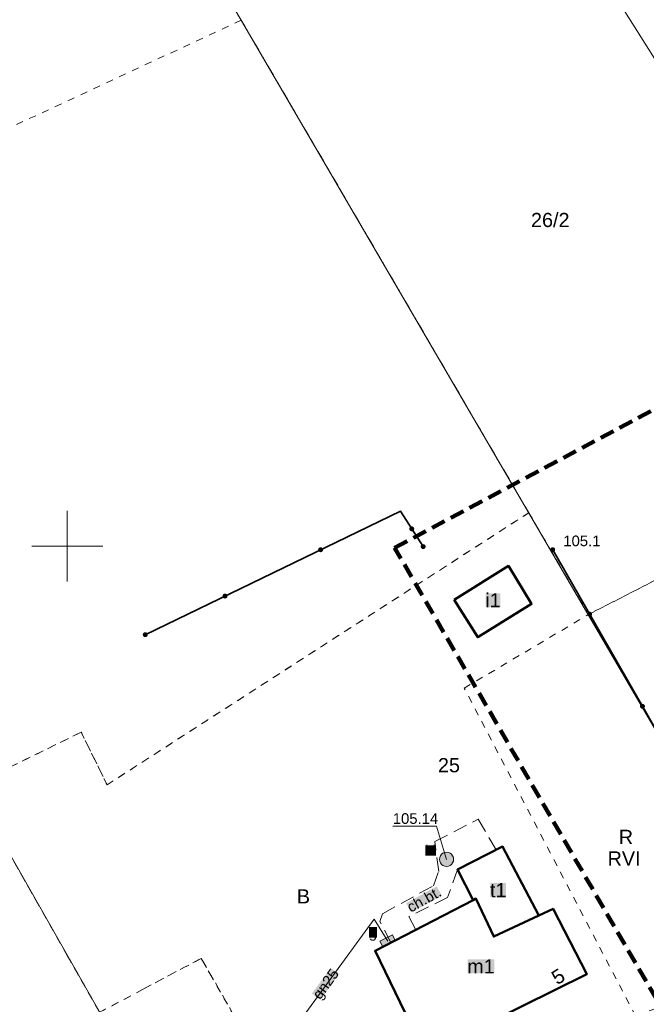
# Model space of a CAD drawing. Extents: x 6414462 to 7495468, y 5756825 to 5824657.
# Tile 21 of 54: x 6498197 to 6498241, y 5809718 to 5809787. Entities that reach past the tile are written whole.
import ezdxf
from ezdxf.enums import TextEntityAlignment as Align

# ---------------------------------------------------------------- set-up
doc = ezdxf.new("R2010")
doc.units = 0
for name, pattern in [('2324-2024 mdcp$0$PRZER1-1', [1, 0.5, -0.5]), ('2324-2024 mdcp$0$PRZER2-1', [1.5, 1, -0.5]), ('Lipnica teren 1$0$HIDDEN2', [0.1875, 0.125, -0.0625])]:
    doc.linetypes.add(name, pattern=pattern)
for name, color, linetype, lineweight in [('2324-2024 mdcp$0$GEPADR_O', 7, 'Continuous', 18), ('2324-2024 mdcp$0$GESBZO', 7, 'Continuous', 50), ('2324-2024 mdcp$0$GESBZO_O', 7, 'Continuous', 50), ('2324-2024 mdcp$0$GESDZI', 7, 'Continuous', 18), ('2324-2024 mdcp$0$GESDZI_O', 7, 'Continuous', 18), ('2324-2024 mdcp$0$GSLKOG', 7, 'Continuous', 35), ('2324-2024 mdcp$0$GSPWPN', 7, 'Continuous', 13), ('2324-2024 mdcp$0$GSPWPN_O', 7, 'Continuous', 13), ('2324-2024 mdcp$0$GSSKOD', 7, 'Continuous', 18), ('2324-2024 mdcp$0$GSSKOD_O', 7, 'Continuous', 18), ('2324-2024 mdcp$0$GUPPRZ_O', 7, 'Continuous', 18), ('2324-2024 mdcp$0$Ramka sekcyjna', 7, 'Continuous', 18), ('2324-2024 mdcp$0$zasięg aktualizacji', 230, '2324-2024 mdcp$0$PRZER2-1', 100)]:
    doc.layers.add(name, color=color, linetype=linetype, lineweight=lineweight)
for name, color, linetype, lineweight, true_color in [('2324-2024 mdcp$0$GESKKL_O', 7, 'Continuous', 18, 0x24bc24), ('2324-2024 mdcp$0$GESUZY', 7, 'Continuous', 18, 0x008000), ('2324-2024 mdcp$0$GESUZY_O', 7, 'Continuous', 18, 0x008000), ('2324-2024 mdcp$0$GULGPR', 7, 'Continuous', 18, 0xbfbf00), ('2324-2024 mdcp$0$GULGPR_O', 7, 'Continuous', 18, 0xbfbf00), ('2324-2024 mdcp$0$GUPGSG', 7, 'Continuous', 18, 0xbfbf00), ('2324-2024 mdcp$0$GUPGSG_O', 7, 'Continuous', 18, 0xbfbf00), ('2324-2024 mdcp$0$GUPKOL', 7, 'Continuous', 18, 0x803300), ('2324-2024 mdcp$0$GUPKOL_O', 7, 'Continuous', 18, 0x803300)]:
    doc.layers.add(name, color=color, linetype=linetype, lineweight=lineweight, true_color=true_color)
doc.layers.add('Lipnica teren 1$0$demontaże', color=1, linetype='Continuous', true_color=0xff0000)
doc.styles.add('2324-2024 mdcp$0$Arial', font='arial.ttf')

# ---------------------------------------------------------------- blocks, each defined once
blk = doc.blocks.new('2324-2024 mdcp$0$GSPWPN1')
blk.add_hatch(color=0).paths.add_polyline_path([(-0.045, 0), (-0.043467, -0.011647), (-0.038971, -0.0225), (-0.03182, -0.03182), (-0.0225, -0.038971), (-0.011647, -0.043467), (0, -0.045), (0.011647, -0.043467), (0.0225, -0.038971), (0.03182, -0.03182), (0.038971, -0.0225), (0.043467, -0.011647), (0.045, 0), (0.043467, 0.011647), (0.038971, 0.0225), (0.03182, 0.03182), (0.0225, 0.038971), (0.011647, 0.043467), (0, 0.045), (-0.011647, 0.043467), (-0.0225, 0.038971), (-0.03182, 0.03182), (-0.038971, 0.0225), (-0.043467, 0.011647)])
blk = doc.blocks.new('2324-2024 mdcp$0$GUPKOL1')
at = {"true_color": 0xffffff}
blk.add_hatch(color=7, dxfattribs=at).paths.add_polyline_path([(-0.5, 0), (-0.482963, -0.12941), (-0.433013, -0.25), (-0.353553, -0.353553), (-0.25, -0.433013), (-0.12941, -0.482963), (0, -0.5), (0.12941, -0.482963), (0.25, -0.433013), (0.353553, -0.353553), (0.433013, -0.25), (0.482963, -0.12941), (0.5, 0), (0.482963, 0.12941), (0.433013, 0.25), (0.353553, 0.353553), (0.25, 0.433013), (0.12941, 0.482963), (0, 0.5), (-0.12941, 0.482963), (-0.25, 0.433013), (-0.353553, 0.353553), (-0.433013, 0.25), (-0.482963, 0.12941)])
at = {"color": 0}
blk.add_lwpolyline([(0, 0.5), (0.12941, 0.482963), (0.25, 0.433013), (0.353553, 0.353553), (0.433013, 0.25), (0.482963, 0.12941), (0.5, 0), (0.482963, -0.12941), (0.433013, -0.25), (0.353553, -0.353553), (0.25, -0.433013), (0.12941, -0.482963), (0, -0.5), (-0.12941, -0.482963), (-0.25, -0.433013), (-0.353553, -0.353553), (-0.433013, -0.25), (-0.482963, -0.12941), (-0.5, 0), (-0.482963, 0.12941), (-0.433013, 0.25), (-0.353553, 0.353553), (-0.25, 0.433013), (-0.12941, 0.482963)], close=True, dxfattribs=at)
blk = doc.blocks.new('2324-2024 mdcp$0$GUPGSG1')
at = {"true_color": 0xffffff}
blk.add_hatch(color=7, dxfattribs=at).paths.add_polyline_path([(-0.5, -0.25), (0.5, -0.25), (0.5, 0.25), (-0.5, 0.25)])
at = {"color": 0}
blk.add_lwpolyline([(-0.5, -0.25), (-0.5, 0.25), (0.5, 0.25), (0.5, -0.25)], close=True, dxfattribs=at)
blk = doc.blocks.new('2324-2024 mdcp$0$KOLO')
blk.add_hatch(color=0).paths.add_polyline_path([(-0.175, 0), (-0.169037, -0.045293), (-0.151554, -0.0875), (-0.123744, -0.123744), (-0.0875, -0.151554), (-0.045293, -0.169037), (0, -0.175), (0.045293, -0.169037), (0.0875, -0.151554), (0.123744, -0.123744), (0.151554, -0.0875), (0.169037, -0.045293), (0.175, 0), (0.169037, 0.045293), (0.151554, 0.0875), (0.123744, 0.123744), (0.0875, 0.151554), (0.045293, 0.169037), (0, 0.175), (-0.045293, 0.169037), (-0.0875, 0.151554), (-0.123744, 0.123744), (-0.151554, 0.0875), (-0.169037, 0.045293)])
blk = doc.blocks.new('2324-2024 mdcp$0$GSLKOG1')
blk.add_hatch(color=0).paths.add_polyline_path([(-0.175, 0), (-0.169037, -0.045293), (-0.151554, -0.0875), (-0.123744, -0.123744), (-0.0875, -0.151554), (-0.045293, -0.169037), (0, -0.175), (0.045293, -0.169037), (0.0875, -0.151554), (0.123744, -0.123744), (0.151554, -0.0875), (0.169037, -0.045293), (0.175, 0), (0.169037, 0.045293), (0.151554, 0.0875), (0.123744, 0.123744), (0.0875, 0.151554), (0.045293, 0.169037), (0, 0.175), (-0.045293, 0.169037), (-0.0875, 0.151554), (-0.123744, 0.123744), (-0.151554, 0.0875), (-0.169037, 0.045293)])
blk = doc.blocks.new('2324-2024 mdcp')
at = {"layer": '2324-2024 mdcp$0$GESBZO_O', "true_color": 0xffffff}
for points in [[(6498229.52, 5809745.676), (6498229.52, 5809746.676), (6498230.56, 5809746.676), (6498230.56, 5809745.676)], [(6498229.855, 5809725.208), (6498229.855, 5809726.208), (6498230.975, 5809726.208), (6498230.975, 5809725.208)], [(6498228.255, 5809719.827), (6498228.255, 5809720.827), (6498230.135, 5809720.827), (6498230.135, 5809719.827)]]:
    blk.add_hatch(color=7, dxfattribs=at).paths.add_polyline_path(points, flags=0)
at = {"layer": '2324-2024 mdcp$0$GSSKOD_O', "true_color": 0xffffff}
blk.add_hatch(color=7, dxfattribs=at).paths.add_polyline_path([(6498223.921, 5809724.79), (6498226.075, 5809725.979), (6498226.438, 5809725.322), (6498224.284, 5809724.133)], flags=0)
at = {"layer": '2324-2024 mdcp$0$GULGPR_O', "true_color": 0xffffff}
blk.add_hatch(color=7, dxfattribs=at).paths.add_polyline_path([(6498217.267, 5809718.408), (6498218.587, 5809720.217), (6498219.193, 5809719.775), (6498217.873, 5809717.966)], flags=0)
at = {"layer": '2324-2024 mdcp$0$GUPGSG_O', "true_color": 0xffffff}
blk.add_hatch(color=7, dxfattribs=at).paths.add_polyline_path([(6498221.304, 5809722.361), (6498221.304, 5809723.111), (6498221.864, 5809723.111), (6498221.864, 5809722.361)], flags=0)
at = {"layer": '2324-2024 mdcp$0$GUPKOL_O', "true_color": 0xffffff}
blk.add_hatch(color=7, dxfattribs=at).paths.add_polyline_path([(6498225.276, 5809728.135), (6498225.276, 5809728.885), (6498226.016, 5809728.885), (6498226.016, 5809728.135)], flags=0)
at = {"layer": '2324-2024 mdcp$0$GESBZO', "color": 18, "linetype": 'Continuous', "lineweight": 50, "true_color": 0x0a0909}
for points in [[(6498227.31, 5809746.21), (6498228.97, 5809743.56), (6498232.77, 5809745.92), (6498231.14, 5809748.6)], [(6498230.1, 5809722.43), (6498228.84, 5809725.11), (6498228.65, 5809725.01), (6498227.54, 5809727.16), (6498230.72, 5809728.78), (6498233.29, 5809723.93)], [(6498233.29, 5809723.93), (6498234.29, 5809724.4), (6498236.67, 5809719.78), (6498225.26, 5809714.14), (6498221.72, 5809721.43), (6498228.65, 5809725.01), (6498228.84, 5809725.11), (6498230.1, 5809722.43)]]:
    blk.add_lwpolyline(points, close=True, dxfattribs=at)
at = {"layer": '2324-2024 mdcp$0$GESDZI', "color": 7, "linetype": 'Continuous', "lineweight": 18}
for points in [[(6498336.53, 5809764.26), (6498284.59, 5809737.518), (6498271.404, 5809764.778), (6498259.018, 5809756.579), (6498223.46, 5809812.93), (6498203.85, 5809801.58), (6498188.135, 5809835.514), (6498147.544, 5809813.462), (6498100.028, 5809920.586), (6498204.15, 5809995.92), (6498210.17, 5809985.25), (6498226.36, 5809956.54), (6498245.19, 5809923.13), (6498269.29, 5809880.41), (6498280.36, 5809860.77), (6498282.58, 5809857.31), (6498312.68, 5809805.23), (6498323.75, 5809786.22), (6498328.66, 5809777.78), (6498331.84, 5809772.31)], [(6498250.843, 5809721.043), (6498210.34, 5809702.898), (6498147.544, 5809813.462), (6498188.135, 5809835.514), (6498203.85, 5809801.58)], [(6498255.246, 5809723.193), (6498250.843, 5809721.043), (6498203.85, 5809801.58), (6498223.46, 5809812.93), (6498259.018, 5809756.579), (6498264.327, 5809748.087), (6498245.624, 5809739.773)]]:
    blk.add_lwpolyline(points, close=True, dxfattribs=at)
at = {"layer": '2324-2024 mdcp$0$GESUZY', "color": 96, "linetype": '2324-2024 mdcp$0$PRZER1-1', "lineweight": 18, "true_color": 0x008000}
for p, q in [((6498205.094, 5809799.449), (6498212.279, 5809787.135)), ((6498212.279, 5809787.135), (6498232.572, 5809752.356)), ((6498259.018, 5809756.579), (6498236.768, 5809745.165)), ((6498236.768, 5809745.165), (6498259.018, 5809756.579)), ((6498232.572, 5809752.356), (6498236.768, 5809745.165)), ((6498236.768, 5809745.165), (6498250.843, 5809721.043))]:
    blk.add_line(p, q, dxfattribs=at)
for points in [[(6498210.34, 5809702.898), (6498217.74, 5809706.353), (6498209.459, 5809720.892), (6498205.316, 5809718.696), (6498202.282, 5809717.086), (6498199.998, 5809721.107), (6498193.214, 5809733.051), (6498200.981, 5809736.864), (6498202.807, 5809733.145), (6498232.572, 5809752.356), (6498212.279, 5809787.135), (6498110.492, 5809739.829), (6498149.97, 5809671.19), (6498158.454, 5809675.816), (6498142.898, 5809711.915), (6498167.759, 5809723.375), (6498174.814, 5809708.625), (6498178.318, 5809701.679), (6498183.288, 5809691.265)], [(6498199.998, 5809721.107), (6498202.282, 5809717.086), (6498205.316, 5809718.696), (6498209.459, 5809720.892), (6498217.74, 5809706.353), (6498240.121, 5809716.8), (6498228.016, 5809739.971), (6498236.768, 5809745.165), (6498232.572, 5809752.356), (6498202.807, 5809733.145), (6498200.981, 5809736.864), (6498193.214, 5809733.051)], [(6498228.016, 5809739.971), (6498236.768, 5809745.165), (6498250.843, 5809721.043), (6498240.121, 5809716.8)]]:
    blk.add_lwpolyline(points, close=True, dxfattribs=at)
at = {"layer": '2324-2024 mdcp$0$GSLKOG', "color": 7, "linetype": 'Continuous', "lineweight": 35}
for points in [[(6498225.117, 5809749.965), (6498223.507, 5809752.471), (6498205.502, 5809743.747)], [(6498273.345, 5809731.275), (6498256.898, 5809723.927), (6498250.661, 5809721.129), (6498234.259, 5809749.745)]]:
    blk.add_lwpolyline(points, dxfattribs=at)
at = {"layer": '2324-2024 mdcp$0$GSSKOD', "color": 7, "linetype": '2324-2024 mdcp$0$PRZER2-1', "lineweight": 18}
blk.add_lwpolyline([(6498229.001, 5809730.719), (6498230.275, 5809728.553), (6498227.54, 5809727.16), (6498226.838, 5809725.191), (6498224.11, 5809723.849), (6498224.593, 5809722.914), (6498222.837, 5809722.007), (6498222.067, 5809723.499), (6498222.24, 5809724.037), (6498225.841, 5809726.024), (6498226.212, 5809727.033), (6498225.943, 5809729.145)], close=True, dxfattribs=at)
at = {"layer": '2324-2024 mdcp$0$GULGPR', "color": 52, "linetype": 'Continuous', "lineweight": 18, "true_color": 0xbfbf00}
blk.add_lwpolyline([(6498212.13, 5809712.095), (6498212.436, 5809712.35), (6498214.935, 5809714.435), (6498221.657, 5809723.652), (6498222.614, 5809722.111)], dxfattribs=at)
at = {"layer": '2324-2024 mdcp$0$GUPPRZ_O', "color": 36, "linetype": 'Continuous', "lineweight": 13, "true_color": 0x803300, "flags": 128}
blk.add_lwpolyline([(6498226.766, 5809727.885), (6498226.053, 5809730.216), (6498222.973, 5809730.216)], dxfattribs=at)
at = {"layer": '2324-2024 mdcp$0$Ramka sekcyjna', "color": 7, "linetype": 'Continuous', "lineweight": 18, "flags": 128}
for points in [[(6498200, 5809750), (6498200, 5809752.5)], [(6498202.5, 5809750), (6498197.5, 5809750)], [(6498202.5, 5809750), (6498197.5, 5809750)], [(6498200, 5809750), (6498200, 5809747.5)]]:
    blk.add_lwpolyline(points, dxfattribs=at)
at = {"layer": '2324-2024 mdcp$0$zasięg aktualizacji'}
blk.add_lwpolyline([(6498303.01, 5809731.194), (6498248.373, 5809706.305), (6498223.102, 5809749.882), (6498278.628, 5809779.528), (6498303.01, 5809731.194)], dxfattribs=at)
at = {"layer": '2324-2024 mdcp$0$GSLKOG', "color": 7, "linetype": 'Continuous', "lineweight": 35}
for name, p, rotation in [('2324-2024 mdcp$0$KOLO', (6498224.312, 5809751.218), 122.7190455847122), ('2324-2024 mdcp$0$KOLO', (6498224.312, 5809751.218), 122.7190455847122), ('2324-2024 mdcp$0$KOLO', (6498217.879, 5809749.744), 205.8516765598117), ('2324-2024 mdcp$0$KOLO', (6498217.879, 5809749.744), 205.8516765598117), ('2324-2024 mdcp$0$GSLKOG1', (6498225.117, 5809749.965), 122.7190455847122), ('2324-2024 mdcp$0$GSLKOG1', (6498234.259, 5809749.745), 119.8202931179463), ('2324-2024 mdcp$0$KOLO', (6498211.13, 5809746.474), 205.8516765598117), ('2324-2024 mdcp$0$KOLO', (6498211.13, 5809746.474), 205.8516765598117), ('2324-2024 mdcp$0$KOLO', (6498236.866, 5809745.197), 119.8202931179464), ('2324-2024 mdcp$0$KOLO', (6498236.866, 5809745.197), 119.8202931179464), ('2324-2024 mdcp$0$GSLKOG1', (6498205.502, 5809743.747), 205.8516765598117), ('2324-2024 mdcp$0$KOLO', (6498240.595, 5809738.69), 119.8202931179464), ('2324-2024 mdcp$0$KOLO', (6498240.595, 5809738.69), 119.8202931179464)]:
    blk.add_blockref(name, p, dxfattribs=dict(at, rotation=rotation))
at = {"layer": '2324-2024 mdcp$0$GSPWPN', "color": 7, "linetype": 'Continuous', "lineweight": 13}
blk.add_blockref('2324-2024 mdcp$0$GSPWPN1', (6498234.259, 5809749.745), dxfattribs=at)
at = {"layer": '2324-2024 mdcp$0$GUPGSG', "color": 52, "linetype": 'Continuous', "lineweight": 18, "true_color": 0xbfbf00, "rotation": 27.27676024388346}
blk.add_blockref('2324-2024 mdcp$0$GUPGSG1', (6498222.614, 5809722.111), dxfattribs=at)
at = {"layer": '2324-2024 mdcp$0$GUPKOL', "color": 36, "linetype": 'Continuous', "lineweight": 18, "true_color": 0x803300}
blk.add_blockref('2324-2024 mdcp$0$GUPKOL1', (6498226.766, 5809727.885), dxfattribs=at)
at = {"layer": '2324-2024 mdcp$0$GEPADR_O', "color": 7, "linetype": 'Continuous', "lineweight": 0, "style": '2324-2024 mdcp$0$Arial'}
blk.add_text('5', height=1, rotation=31.97257, dxfattribs=at).set_placement((6498234.58, 5809718.985))
at = {"layer": '2324-2024 mdcp$0$GESBZO_O', "color": 7, "linetype": 'Continuous', "lineweight": 0, "style": '2324-2024 mdcp$0$Arial'}
for s, p in [('i1', (6498230.04, 5809745.676)), ('t1', (6498230.415, 5809725.208)), ('m1', (6498229.195, 5809719.827))]:
    blk.add_text(s, height=1, dxfattribs=at).set_placement(p, align=Align.CENTER)
at = {"layer": '2324-2024 mdcp$0$GESDZI_O', "color": 7, "linetype": 'Continuous', "lineweight": 0, "style": '2324-2024 mdcp$0$Arial'}
for s, p in [('26/2', (6498234.088, 5809772.528)), ('25', (6498226.938, 5809734.033))]:
    blk.add_text(s, height=1, dxfattribs=at).set_placement(p, align=Align.CENTER)
at = {"layer": '2324-2024 mdcp$0$GESKKL_O', "color": 82, "linetype": 'Continuous', "lineweight": 0, "true_color": 0x24bc24, "style": '2324-2024 mdcp$0$Arial'}
blk.add_text('RVI', height=1, dxfattribs=at).set_placement((6498239.298, 5809727.447), align=Align.CENTER)
at = {"layer": '2324-2024 mdcp$0$GESUZY_O', "color": 96, "linetype": 'Continuous', "lineweight": 0, "true_color": 0x008000, "style": '2324-2024 mdcp$0$Arial'}
for s, p in [('R', (6498239.429, 5809728.97)), ('B', (6498216.667, 5809724.77))]:
    blk.add_text(s, height=1, dxfattribs=at).set_placement(p, align=Align.CENTER)
at = {"layer": '2324-2024 mdcp$0$GSPWPN_O', "color": 7, "linetype": 'Continuous', "lineweight": 0, "style": '2324-2024 mdcp$0$Arial'}
blk.add_text('105.1', height=0.75, dxfattribs=at).set_placement((6498235.009, 5809749.995))
at = {"layer": '2324-2024 mdcp$0$GSSKOD_O', "color": 7, "linetype": 'Continuous', "lineweight": 0, "style": '2324-2024 mdcp$0$Arial'}
blk.add_text('ch.bt.', height=0.75, rotation=28.88953, dxfattribs=at).set_placement((6498225.361, 5809724.728), align=Align.CENTER)
at = {"layer": '2324-2024 mdcp$0$GULGPR_O', "color": 52, "linetype": 'Continuous', "lineweight": 0, "true_color": 0xbfbf00, "style": '2324-2024 mdcp$0$Arial'}
blk.add_text('gn25', height=0.75, rotation=53.89655, dxfattribs=at).set_placement((6498218.533, 5809718.871), align=Align.CENTER)
at = {"layer": '2324-2024 mdcp$0$GUPGSG_O', "color": 52, "linetype": 'Continuous', "lineweight": 0, "true_color": 0xbfbf00, "style": '2324-2024 mdcp$0$Arial'}
blk.add_text('g', height=0.75, dxfattribs=at).set_placement((6498221.864, 5809722.361), align=Align.RIGHT)
at = {"layer": '2324-2024 mdcp$0$GUPKOL_O', "color": 36, "linetype": 'Continuous', "lineweight": 0, "true_color": 0x803300, "style": '2324-2024 mdcp$0$Arial'}
blk.add_text('kl', height=0.75, dxfattribs=at).set_placement((6498226.016, 5809728.135), align=Align.RIGHT)
at = {"layer": '2324-2024 mdcp$0$GUPPRZ_O', "color": 36, "linetype": 'Continuous', "lineweight": 0, "true_color": 0x803300, "style": '2324-2024 mdcp$0$Arial'}
blk.add_text('105.14', height=0.75, dxfattribs=at).set_placement((6498222.973, 5809730.389))
blk = doc.blocks.new('Lipnica teren 1')
at = {"layer": 'Lipnica teren 1$0$demontaże', "linetype": 'Lipnica teren 1$0$HIDDEN2'}
blk.add_blockref('2324-2024 mdcp', (0, 0), dxfattribs=at)

msp = doc.modelspace()

# ---------------------------------------------------------------- block references
msp.add_blockref('Lipnica teren 1', (0, 0))

doc.saveas('drawing.dxf')
